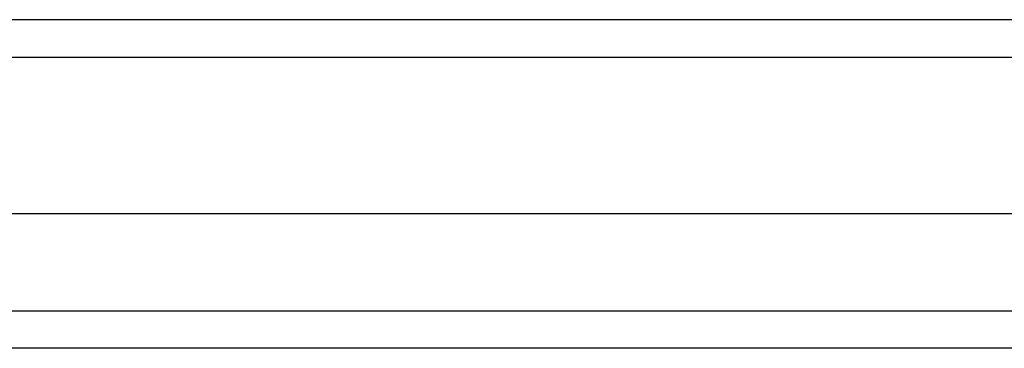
# Model space of a CAD drawing. Header units: inches. Extents: x 17 to 428, y 46 to 203.
# Tile 26 of 114: x 169.635 to 172.228, y 140.407 to 141.273. Entities that reach past the tile are written whole.
import ezdxf

# ---------------------------------------------------------------- set-up
doc = ezdxf.new("R2010")
doc.units = ezdxf.units.IN
doc.header["$MEASUREMENT"] = 0
doc.layers.add('Visible Edges(ANSI)', color=7, linetype='Continuous', lineweight=25)
doc.layers.add('Visible Tangent Edges(ANSI)', color=7, linetype='Continuous', lineweight=25)

msp = doc.modelspace()

# ---------------------------------------------------------------- linework, layer by layer
at = {"layer": 'Visible Edges(ANSI)'}
for p, q in [((190.7924, 141.2727), (148.9904, 141.2727)), ((190.1827, 140.7609), (149.6, 140.7609)), ((189.9942, 140.4066), (149.7885, 140.4066))]:
    msp.add_line(p, q, dxfattribs=at)
at = {"layer": 'Visible Tangent Edges(ANSI)'}
for p, q in [((148.9904, 141.1737), (190.7924, 141.1737)), ((149.6585, 140.5056), (190.1242, 140.5056))]:
    msp.add_line(p, q, dxfattribs=at)

doc.saveas('drawing.dxf')
